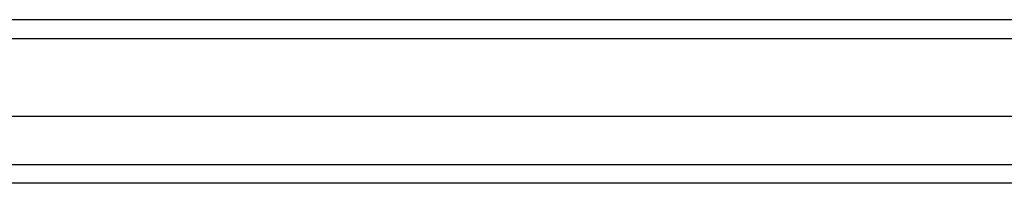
# Model space of a CAD drawing. Header units: inches. Extents: x 18 to 430, y 47 to 208.
# Tile 27 of 112: x 173.8 to 179.012, y 146.593 to 147.459. Entities that reach past the tile are written whole.
import ezdxf

# ---------------------------------------------------------------- set-up
doc = ezdxf.new("R2010")
doc.units = ezdxf.units.IN
doc.header["$MEASUREMENT"] = 0
doc.layers.add('Visible Edges(ANSI)', color=7, linetype='Continuous', lineweight=25)
doc.layers.add('Visible Tangent Edges(ANSI)', color=7, linetype='Continuous', lineweight=25)

msp = doc.modelspace()

# ---------------------------------------------------------------- linework, layer by layer
at = {"layer": 'Visible Edges(ANSI)'}
for p, q in [((194.8539, 147.4593), (153.0519, 147.4593)), ((194.2442, 146.9475), (153.6616, 146.9475)), ((194.0557, 146.5932), (153.85, 146.5932))]:
    msp.add_line(p, q, dxfattribs=at)
at = {"layer": 'Visible Tangent Edges(ANSI)'}
for p, q in [((153.0519, 147.3603), (194.8539, 147.3603)), ((153.72, 146.6922), (194.1857, 146.6922))]:
    msp.add_line(p, q, dxfattribs=at)

doc.saveas('drawing.dxf')
